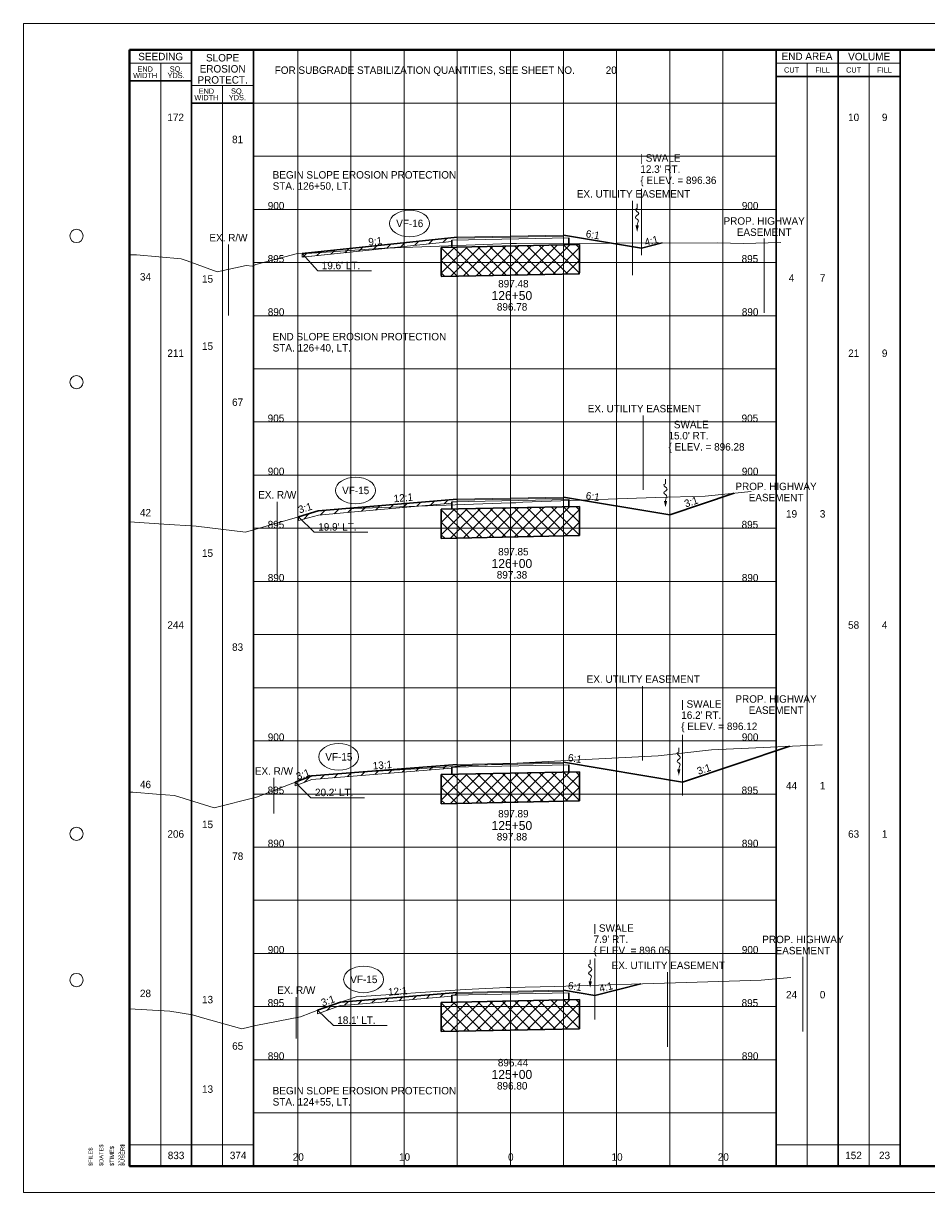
# Paper-space layout 'Layout1' of a CAD drawing. Header units: feet. Extents: x -1005 to 2379, y -670 to 6548.
# Tile 50 of 69: x -10 to 75, y 3448 to 3558. Entities that reach past the tile are written whole.
import ezdxf
from ezdxf.enums import TextEntityAlignment as Align

# ---------------------------------------------------------------- set-up
doc = ezdxf.new("R2010")
doc.units = ezdxf.units.FT
doc.header["$LTSCALE"] = 5
doc.header["$MEASUREMENT"] = 0
for name, pattern in [('cl5', [50, 1.25, -1.25, 45, -1.25, 1.25]), ('DGN Style 2', [150.837143, 90.502286, -60.334857]), ('DGN Style 3', [211.172, 150.837143, -60.334857]), ('esmtshpr', [5.35, 1, -0.175, -0.175, 4]), ('esmtuex', [4.65, 0.8, -0.275, -0.275, 0.8, -0.3, 0.8, -0.3, 0.8, -0.3]), ('rowex', [4.85, 0.8, -0.375, -0.375, 0.8, -0.3, 0.8, -0.3, 0.8, -0.3])]:
    doc.linetypes.add(name, pattern=pattern)
for name, color, linetype, lineweight in [('DR_P_Erosion_Control', 7, 'Continuous', 13), ('DR_P_Flow_Arrow', 151, 'Continuous', 13), ('DR_P_Text', 7, 'Continuous', 13), ('GE_P_CL_5', 7, 'cl5', 13), ('PV_P_Text', 7, 'Continuous', 13), ('RW_P_Esmt_SH', 193, 'esmtshpr', 40), ('RW_X_Esmt_U', 6, 'esmtuex', 30), ('RW_X_Fee_RW', 6, 'rowex', 30), ('SH_Border', 7, 'Continuous', 40), ('SH_Data', 7, 'Continuous', 0), ('SH_Major_Grid_Line', 254, 'Continuous', 13), ('SH_Text', 7, 'Continuous', 13), ('TX_P_20', 7, 'Continuous', 13), ('TX_P_5', 7, 'Continuous', 13), ('TX_P_Misc', 7, 'Continuous', 13), ('TX_X_5', 7, 'Continuous', 0), ('XS_P_Finished_Grade', 3, 'Continuous', 30), ('XS_P_Pavt_Surface', 251, 'Continuous', 13), ('XS_P_Subgrade', 4, 'Continuous', 30), ('XS_P_Undercut', 230, 'Continuous', 30), ('XS_X_Ground_Line', 3, 'DGN Style 2', 13)]:
    doc.layers.add(name, color=color, linetype=linetype, lineweight=lineweight)
doc.layers.add('SH_Cut_Line', color=7, linetype='DGN Style 3', lineweight=0, plot=False)
doc.layers.add('XS_P_Pavt_Layers', color=251, linetype='Continuous', lineweight=0, transparency=0.5)
doc.styles.add('Slanted-Normal LS 0.50', font='font31.shx', dxfattribs={"height": 0.14})
doc.styles.add('Slanted-Sub Title', font='font31.shx', dxfattribs={"height": 0.17})
doc.styles.add('Style-CHAR_FAST_FONT', font='CHAR_FAST_FONT.shx')
doc.styles.add('Style-FONT1', font='FONT1.shx')
doc.styles.add('Style-font30', font='font30.shx')
doc.styles.add('Style-font31', font='font31.shx')

# ---------------------------------------------------------------- blocks, each defined once
blk = doc.blocks.new('STAMP')
at = {"layer": 'TX_P_Misc', "linetype": 'Continuous', "lineweight": 13, "style": 'Style-CHAR_FAST_FONT'}
for s, p in [('$FILE$', (-0.773, 0)), ('$DATE$', (-0.573, 0)), ('$TIME$', (-0.373, 0)), ('$USER$', (-0.173, 0))]:
    blk.add_text(s, height=0.078, rotation=90, dxfattribs=at).set_placement(p, align=Align.TOP_LEFT)
blk = doc.blocks.new('GPKLBL_242')
at = {"layer": 'TX_P_5', "linetype": 'Continuous', "insert": (-0.86, 0.9), "char_height": 0.7, "attachment_point": 1, "rotation": 4.7636, "line_spacing_factor": 0.6, "style": 'Style-font31'}
blk.add_mtext('12:1', dxfattribs=at)
blk = doc.blocks.new('XS POINT_310')
at = {"layer": 'RW_P_Esmt_SH', "linetype": 'Continuous', "lineweight": 13}
blk.add_line((0, 3.5), (0, -3.5), dxfattribs=at)
blk = doc.blocks.new('GPKLBL_243')
at = {"layer": 'TX_P_5', "linetype": 'Continuous', "insert": (-1.11, 0.56), "char_height": 0.7, "attachment_point": 1, "rotation": 14.0362, "line_spacing_factor": 0.9, "style": 'Style-font31'}
blk.add_mtext('4:1', dxfattribs=at)
blk = doc.blocks.new('GPKLBL_244')
at = {"layer": 'TX_P_5', "linetype": 'Continuous', "insert": (-0.51, 0.98), "char_height": 0.7, "attachment_point": 1, "rotation": 350.5377, "line_spacing_factor": 0.6, "style": 'Style-font31'}
blk.add_mtext('6:1', dxfattribs=at)
blk = doc.blocks.new('DFL-P_21')
at = {"layer": 'DR_P_Flow_Arrow', "color": 151, "linetype": 'Continuous', "lineweight": 13}
blk.add_open_spline([(-0.08, 0), (-0.081, 0), (-0.082, 0), (-0.083, 0), (-0.094, 0), (-0.105, 0.005), (-0.116, 0.008), (-0.123, 0.01), (-0.131, 0.013), (-0.137, 0.015), (-0.152, 0.02), (-0.165, -0.02), (-0.179, -0.022), (-0.195, -0.023), (-0.212, 0.018), (-0.228, 0.019), (-0.245, 0.021), (-0.266, -0.028), (-0.284, -0.022), (-0.29, -0.02), (-0.287, 0.001), (-0.295, 0.001), (-0.313, 0), (-0.332, 0), (-0.35, 0)], degree=3, knots=[0, 0, 0, 0, 0.009646, 0.009646, 0.009646, 0.112481, 0.112481, 0.112481, 0.179673, 0.179673, 0.179673, 0.350625, 0.350625, 0.350625, 0.544565, 0.544565, 0.544565, 0.756426, 0.756426, 0.756426, 0.832712, 0.832712, 0.832712, 1, 1, 1, 1], dxfattribs=at)
at = {"layer": 'DR_P_Flow_Arrow', "color": 151, "linetype": 'Continuous', "lineweight": 0, "extrusion": (0, 0, -1)}
blk.add_solid([(0.08, 0.021), (0, 0), (0.08, -0.021)], dxfattribs=at)
blk = doc.blocks.new('XS POINT_311')
at = {"layer": 'RW_X_Esmt_U', "linetype": 'DGN Style 3', "lineweight": 0}
blk.add_line((0, 3.5), (0, -3.5), dxfattribs=at)
blk = doc.blocks.new('GPKLBL_245')
at = {"layer": 'TX_P_5', "insert": (-1.4, 0.83), "char_height": 0.7, "attachment_point": 2, "rotation": 19.4694, "line_spacing_factor": 0.9, "style": 'Style-font31'}
blk.add_mtext('3:1', dxfattribs=at)
blk = doc.blocks.new('XS POINT_312')
at = {"layer": 'RW_P_Esmt_SH', "linetype": 'Continuous', "lineweight": 13}
blk.add_line((0, 3.5), (0, -3.5), dxfattribs=at)
blk = doc.blocks.new('GPKLBL_246')
at = {"layer": 'TX_P_5', "linetype": 'Continuous', "insert": (-0.65, 0.93), "char_height": 0.7, "attachment_point": 1, "rotation": 8.5688, "line_spacing_factor": 0.6, "style": 'Style-font31'}
blk.add_mtext('13:1', dxfattribs=at)
blk = doc.blocks.new('GPKLBL_247')
at = {"layer": 'TX_P_5', "linetype": 'Continuous', "insert": (-0.51, 0.98), "char_height": 0.7, "attachment_point": 1, "rotation": 350.5377, "line_spacing_factor": 0.6, "style": 'Style-font31'}
blk.add_mtext('6:1', dxfattribs=at)
blk = doc.blocks.new('GPKLBL_248')
at = {"layer": 'TX_P_5', "linetype": 'Continuous', "insert": (-1.11, 0.56), "char_height": 0.7, "attachment_point": 1, "rotation": 14.0362, "line_spacing_factor": 0.9, "style": 'Style-font31'}
blk.add_mtext('3:1', dxfattribs=at)
blk = doc.blocks.new('DFL-P_22')
at = {"layer": 'DR_P_Flow_Arrow', "color": 151, "linetype": 'Continuous', "lineweight": 13}
blk.add_open_spline([(-0.08, 0), (-0.081, 0), (-0.082, 0), (-0.083, 0), (-0.094, 0), (-0.105, 0.005), (-0.116, 0.008), (-0.123, 0.01), (-0.131, 0.013), (-0.137, 0.015), (-0.152, 0.02), (-0.165, -0.02), (-0.179, -0.022), (-0.195, -0.023), (-0.212, 0.018), (-0.228, 0.019), (-0.245, 0.021), (-0.266, -0.028), (-0.284, -0.022), (-0.29, -0.02), (-0.287, 0.001), (-0.295, 0.001), (-0.313, 0), (-0.332, 0), (-0.35, 0)], degree=3, knots=[0, 0, 0, 0, 0.009646, 0.009646, 0.009646, 0.112481, 0.112481, 0.112481, 0.179673, 0.179673, 0.179673, 0.350625, 0.350625, 0.350625, 0.544565, 0.544565, 0.544565, 0.756426, 0.756426, 0.756426, 0.832712, 0.832712, 0.832712, 1, 1, 1, 1], dxfattribs=at)
at = {"layer": 'DR_P_Flow_Arrow', "color": 151, "linetype": 'Continuous', "lineweight": 0, "extrusion": (0, 0, -1)}
blk.add_solid([(0.08, 0.021), (0, 0), (0.08, -0.021)], dxfattribs=at)
blk = doc.blocks.new('XS POINT_313')
at = {"layer": 'RW_X_Esmt_U', "linetype": 'DGN Style 3', "lineweight": 0}
blk.add_line((0, 3.5), (0, -3.5), dxfattribs=at)
blk = doc.blocks.new('GPKLBL_249')
at = {"layer": 'TX_P_5', "insert": (-1.46, 0.78), "char_height": 0.7, "attachment_point": 2, "rotation": 21.1155, "line_spacing_factor": 0.9, "style": 'Style-font31'}
blk.add_mtext('3:1', dxfattribs=at)
blk = doc.blocks.new('XS POINT_314')
at = {"layer": 'RW_X_Fee_RW', "linetype": 'DGN Style 3', "lineweight": 0}
blk.add_line((0, 3.5), (0, -3.5), dxfattribs=at)
blk = doc.blocks.new('XS POINT_315')
at = {"layer": 'RW_P_Esmt_SH', "linetype": 'Continuous', "lineweight": 13}
blk.add_line((0, 3.5), (0, -3.5), dxfattribs=at)
blk = doc.blocks.new('GPKLBL_250')
at = {"layer": 'TX_P_5', "linetype": 'Continuous', "insert": (-0.51, 0.98), "char_height": 0.7, "attachment_point": 1, "rotation": 350.5377, "line_spacing_factor": 0.6, "style": 'Style-font31'}
blk.add_mtext('6:1', dxfattribs=at)
blk = doc.blocks.new('GPKLBL_251')
at = {"layer": 'TX_P_5', "linetype": 'Continuous', "insert": (-1.11, 0.56), "char_height": 0.7, "attachment_point": 1, "rotation": 14.0362, "line_spacing_factor": 0.9, "style": 'Style-font31'}
blk.add_mtext('3:1', dxfattribs=at)
blk = doc.blocks.new('GPKLBL_252')
at = {"layer": 'TX_P_5', "linetype": 'Continuous', "extrusion": (0, 0, -1), "insert": (-0.46, 0.97), "char_height": 0.7, "attachment_point": 3, "text_direction": (-0.986394, 0.164399, 0), "line_spacing_factor": 0.6, "style": 'Style-font31'}
blk.add_mtext('12:1', dxfattribs=at)
blk = doc.blocks.new('DFL-P_23')
at = {"layer": 'DR_P_Flow_Arrow', "color": 151, "linetype": 'Continuous', "lineweight": 13}
blk.add_open_spline([(-0.08, 0), (-0.081, 0), (-0.082, 0), (-0.083, 0), (-0.094, 0), (-0.105, 0.005), (-0.116, 0.008), (-0.123, 0.01), (-0.131, 0.013), (-0.137, 0.015), (-0.152, 0.02), (-0.165, -0.02), (-0.179, -0.022), (-0.195, -0.023), (-0.212, 0.018), (-0.228, 0.019), (-0.245, 0.021), (-0.266, -0.028), (-0.284, -0.022), (-0.29, -0.02), (-0.287, 0.001), (-0.295, 0.001), (-0.313, 0), (-0.332, 0), (-0.35, 0)], degree=3, knots=[0, 0, 0, 0, 0.009646, 0.009646, 0.009646, 0.112481, 0.112481, 0.112481, 0.179673, 0.179673, 0.179673, 0.350625, 0.350625, 0.350625, 0.544565, 0.544565, 0.544565, 0.756426, 0.756426, 0.756426, 0.832712, 0.832712, 0.832712, 1, 1, 1, 1], dxfattribs=at)
at = {"layer": 'DR_P_Flow_Arrow', "color": 151, "linetype": 'Continuous', "lineweight": 0, "extrusion": (0, 0, -1)}
blk.add_solid([(0.08, 0.021), (0, 0), (0.08, -0.021)], dxfattribs=at)
blk = doc.blocks.new('XS POINT_316')
at = {"layer": 'RW_X_Esmt_U', "linetype": 'DGN Style 3', "lineweight": 0}
blk.add_line((0, 3.5), (0, -3.5), dxfattribs=at)
blk = doc.blocks.new('GPKLBL_253')
at = {"layer": 'TX_P_5', "insert": (-1.19, 0.89), "char_height": 0.7, "attachment_point": 2, "rotation": 16.9917, "line_spacing_factor": 0.9, "style": 'Style-font31'}
blk.add_mtext('3:1', dxfattribs=at)
blk = doc.blocks.new('XS POINT_317')
at = {"layer": 'RW_P_Esmt_SH', "linetype": 'Continuous', "lineweight": 13}
blk.add_line((0, 3.5), (0, -3.5), dxfattribs=at)
blk = doc.blocks.new('GPKLBL_254')
at = {"layer": 'TX_P_5', "linetype": 'Continuous', "insert": (-0.51, 0.98), "char_height": 0.7, "attachment_point": 1, "rotation": 350.5377, "line_spacing_factor": 0.6, "style": 'Style-font31'}
blk.add_mtext('6:1', dxfattribs=at)
blk = doc.blocks.new('GPKLBL_255')
at = {"layer": 'TX_P_5', "linetype": 'Continuous', "insert": (-1.11, 0.56), "char_height": 0.7, "attachment_point": 1, "rotation": 14.0362, "line_spacing_factor": 0.9, "style": 'Style-font31'}
blk.add_mtext('4:1', dxfattribs=at)
blk = doc.blocks.new('DFL-P_24')
at = {"layer": 'DR_P_Flow_Arrow', "color": 151, "linetype": 'Continuous', "lineweight": 13}
blk.add_open_spline([(-0.08, 0), (-0.081, 0), (-0.082, 0), (-0.083, 0), (-0.094, 0), (-0.105, 0.005), (-0.116, 0.008), (-0.123, 0.01), (-0.131, 0.013), (-0.137, 0.015), (-0.152, 0.02), (-0.165, -0.02), (-0.179, -0.022), (-0.195, -0.023), (-0.212, 0.018), (-0.228, 0.019), (-0.245, 0.021), (-0.266, -0.028), (-0.284, -0.022), (-0.29, -0.02), (-0.287, 0.001), (-0.295, 0.001), (-0.313, 0), (-0.332, 0), (-0.35, 0)], degree=3, knots=[0, 0, 0, 0, 0.009646, 0.009646, 0.009646, 0.112481, 0.112481, 0.112481, 0.179673, 0.179673, 0.179673, 0.350625, 0.350625, 0.350625, 0.544565, 0.544565, 0.544565, 0.756426, 0.756426, 0.756426, 0.832712, 0.832712, 0.832712, 1, 1, 1, 1], dxfattribs=at)
at = {"layer": 'DR_P_Flow_Arrow', "color": 151, "linetype": 'Continuous', "lineweight": 0, "extrusion": (0, 0, -1)}
blk.add_solid([(0.08, 0.021), (0, 0), (0.08, -0.021)], dxfattribs=at)
blk = doc.blocks.new('XS POINT_318')
at = {"layer": 'RW_X_Esmt_U', "linetype": 'DGN Style 3', "lineweight": 0}
blk.add_line((0, 3.5), (0, -3.5), dxfattribs=at)
blk = doc.blocks.new('GPKLBL_256')
at = {"layer": 'TX_P_5', "insert": (-1.41, 0.93), "char_height": 0.7, "attachment_point": 2, "rotation": 6.2838, "line_spacing_factor": 0.9, "style": 'Style-font31'}
blk.add_mtext('9:1', dxfattribs=at)

psp = doc.layouts.get("Layout1")

# ---------------------------------------------------------------- hatches: boundary and pattern name
at = {"layer": 'DR_P_Erosion_Control'}
h = psp.add_hatch(dxfattribs=at)
h.set_pattern_fill('HATCH', color=256, style=0, pattern_type=2)
h.set_pattern_definition([(45, (19.921, 3488.4001), (-0.589255, 0.589255), [])])
h.paths.add_polyline_path([(30.33, 3487.53), (30.83, 3487.54), (30.83, 3487.69), (30.83, 3487.79), (17.16, 3486.71), (15.58, 3486.1), (15.58, 3485.76), (17.16, 3486.37), (30.33, 3487.42)])
h = psp.add_hatch(dxfattribs=at)
h.set_pattern_fill('HATCH', color=256, style=0, pattern_type=2)
h.set_pattern_definition([(45, (21.0676, 3467.15404), (-0.589255, 0.589255), [])])
h.paths.add_polyline_path([(30.33, 3466.08), (30.83, 3466.09), (30.83, 3466.24), (30.83, 3466.34), (19.85, 3465.43), (17.68, 3464.66), (17.68, 3464.33), (19.85, 3465.1), (20.83, 3465.18), (30.33, 3465.97)])
at = {"layer": 'TX_P_5'}
h = psp.add_hatch(dxfattribs=at)
h.set_pattern_fill('HATCH', color=256, style=0, pattern_type=2)
h.set_pattern_definition([(45, (24.3367, 3538.8412), (-0.589255, 0.589255), [])])
h.paths.add_polyline_path([(30.33, 3537.12), (30.83, 3537.13), (30.83, 3537.28), (30.83, 3537.38), (17.1, 3535.93), (16.22, 3535.84), (16.22, 3535.51), (17.12, 3535.6), (30.33, 3536.99)])
h = psp.add_hatch(dxfattribs=at)
h.set_pattern_fill('HATCH', color=256, style=0, pattern_type=2)
h.set_pattern_definition([(45, (21.401, 3513.5251), (-0.589255, 0.589255), [])])
h.paths.add_polyline_path([(30.33, 3512.48), (30.83, 3512.49), (30.83, 3512.64), (30.83, 3512.74), (17.75, 3511.64), (15.89, 3511.08), (15.89, 3510.74), (17.78, 3511.23), (20.83, 3511.51), (30.33, 3512.37)])
at = {"layer": 'XS_P_Undercut', "lineweight": 0}
h = psp.add_hatch(dxfattribs=at)
h.set_pattern_fill('CROSSHATCH', color=256, style=0, pattern_type=2)
h.set_pattern_definition([(45, (35.2312, 3535.1951), (-0.58926, 0.58926), []), (315, (35.2312, 3535.1951), (0.58926, 0.58926), [])])
h.paths.add_polyline_path([(30.33, 3536.45), (29.33, 3536.43), (29.33, 3533.68), (42.33, 3533.94), (42.33, 3536.69), (41.33, 3536.67)])
h = psp.add_hatch(dxfattribs=at)
h.set_pattern_fill('CROSSHATCH', color=256, style=0, pattern_type=2)
h.set_pattern_definition([(45, (35.2311, 3510.5601), (-0.58926, 0.58926), []), (315, (35.2311, 3510.5601), (0.58926, 0.58926), [])])
h.paths.add_polyline_path([(30.33, 3511.82), (29.33, 3511.8), (29.33, 3509.05), (42.33, 3509.31), (42.33, 3512.06), (41.33, 3512.04)])
h = psp.add_hatch(dxfattribs=at)
h.set_pattern_fill('CROSSHATCH', color=256, style=0, pattern_type=2)
h.set_pattern_definition([(45, (35.2311, 3485.6054), (-0.58926, 0.58926), []), (315, (35.2311, 3485.6054), (0.58926, 0.58926), [])])
h.paths.add_polyline_path([(30.33, 3486.86), (29.33, 3486.84), (29.33, 3484.09), (42.33, 3484.35), (42.33, 3487.1), (41.33, 3487.08)])
h = psp.add_hatch(dxfattribs=at)
h.set_pattern_fill('CROSSHATCH', color=256, style=0, pattern_type=2)
h.set_pattern_definition([(45, (35.2312, 3464.1587), (-0.58926, 0.58926), []), (315, (35.2312, 3464.1587), (0.58926, 0.58926), [])])
h.paths.add_polyline_path([(30.33, 3465.42), (29.33, 3465.4), (29.33, 3462.65), (42.33, 3462.91), (42.33, 3465.66), (41.33, 3465.64)])

# ---------------------------------------------------------------- linework, layer by layer
at = {"layer": 'DR_P_Erosion_Control'}
for p, q in [((16.22, 3535.51), (30.33, 3536.99)), ((16.22, 3535.51), (16.22, 3535.84)), ((20.83, 3511.51), (30.33, 3512.37)), ((17.78, 3511.23), (15.89, 3510.74)), ((17.78, 3511.23), (20.83, 3511.51)), ((15.89, 3510.74), (15.89, 3511.08)), ((17.16, 3486.37), (30.33, 3487.42)), ((15.58, 3485.76), (17.16, 3486.37)), ((20.83, 3465.18), (30.33, 3465.97))]:
    psp.add_line(p, q, dxfattribs=at)
at = {"layer": 'DR_P_Erosion_Control', "flags": 128}
for points in [[(30.33, 3487.53), (30.83, 3487.54), (30.83, 3487.69), (30.83, 3487.79), (17.16, 3486.71), (15.58, 3486.1), (15.58, 3485.76), (17.16, 3486.37), (30.33, 3487.42), (30.33, 3487.53)], [(30.33, 3466.08), (30.83, 3466.09), (30.83, 3466.24), (30.83, 3466.34), (19.85, 3465.43), (17.68, 3464.66), (17.68, 3464.33), (19.85, 3465.1), (20.83, 3465.18), (30.33, 3465.97), (30.33, 3466.08)]]:
    psp.add_lwpolyline(points, close=True, dxfattribs=at)
at = {"layer": 'DR_P_Text'}
for p, q in [((16.22, 3535.84), (17.7, 3534.21)), ((17.7, 3534.21), (22.75, 3534.21)), ((15.89, 3511.08), (17.38, 3509.63)), ((17.38, 3509.63), (22.43, 3509.63)), ((15.58, 3486.1), (17.06, 3484.65)), ((17.06, 3484.65), (22.11, 3484.65)), ((17.68, 3464.66), (19.17, 3463.21)), ((19.17, 3463.21), (24.22, 3463.21))]:
    psp.add_line(p, q, dxfattribs=at)
at = {"layer": 'DR_P_Text', "color": 7, "linetype": 'Continuous', "lineweight": 13}
for centre in [(26.34, 3538.68), (21.26, 3513.56), (19.67, 3488.5), (22.02, 3467.56)]:
    psp.add_ellipse(centre, major_axis=(1.88, 0), ratio=0.666667, dxfattribs=at)
at = {"layer": 'GE_P_CL_5'}
for p, q in [((48.17, 3541.95), (48.17, 3534.91)), ((50.83, 3516.88), (50.83, 3509.83)), ((52.03, 3490.58), (52.03, 3484.87)), ((43.77, 3469.51), (43.77, 3463.8))]:
    psp.add_line(p, q, dxfattribs=at)
at = {"layer": 'RW_X_Fee_RW', "linetype": 'DGN Style 3', "lineweight": 0}
for p, q in [((9.3, 3536.69), (9.3, 3530.01)), ((13.58, 3486.51), (13.58, 3483.16)), ((15.68, 3465.9), (15.68, 3462.01))]:
    psp.add_line(p, q, dxfattribs=at)
at = {"layer": 'SH_Border', "color": 7, "linetype": 'Continuous', "lineweight": 40, "flags": 128}
psp.add_lwpolyline([(0, 3555), (157.5, 3555), (157.5, 3450), (0, 3450), (0, 3555)], close=True, dxfattribs=at)
at = {"layer": 'SH_Border', "color": 7, "linetype": 'Continuous', "lineweight": 0}
for centre in [(-5, 3537.5), (-5, 3523.75), (-5, 3481.25), (-5, 3467.5)]:
    psp.add_circle(centre, 0.625, dxfattribs=at)
at = {"layer": 'SH_Cut_Line', "color": 7, "linetype": 'DGN Style 3', "lineweight": 0, "flags": 128}
psp.add_lwpolyline([(-10, 3447.5), (160, 3447.5), (160, 3557.5), (-10, 3557.5), (-10, 3447.5)], close=True, dxfattribs=at)
at = {"layer": 'SH_Data', "color": 7, "linetype": 'Continuous', "lineweight": 30}
for p, q in [((5.83, 3450), (5.83, 3555)), ((11.66, 3450), (11.66, 3555)), ((60.83, 3450), (60.83, 3555)), ((66.67, 3450), (66.67, 3555)), ((72.5, 3450), (72.5, 3555)), ((5.83, 3552.08), (0, 3552.08)), ((60.83, 3552.5), (72.5, 3552.5)), ((11.66, 3550), (5.83, 3550))]:
    psp.add_line(p, q, dxfattribs=at)
at = {"layer": 'SH_Data', "color": 7, "linetype": 'Continuous', "lineweight": 0}
for p, q in [((5.83, 3553.75), (0, 3553.75)), ((60.83, 3553.75), (72.5, 3553.75)), ((11.66, 3551.67), (5.83, 3551.67))]:
    psp.add_line(p, q, dxfattribs=at)
at = {"layer": 'SH_Data', "color": 7, "linetype": 'Continuous', "lineweight": 13}
for p, q in [((2.92, 3450), (2.92, 3553.75)), ((63.75, 3450), (63.75, 3553.75)), ((69.58, 3450), (69.58, 3553.75)), ((8.75, 3450), (8.75, 3551.67)), ((0, 3452), (11.66, 3452)), ((60.83, 3452), (72.5, 3452))]:
    psp.add_line(p, q, dxfattribs=at)
at = {"layer": 'SH_Major_Grid_Line', "color": 254, "linetype": 'Continuous', "lineweight": 13}
for p, q in [((15.83, 3450), (15.83, 3555)), ((20.83, 3450), (20.83, 3555)), ((25.83, 3450), (25.83, 3555)), ((30.83, 3450), (30.83, 3555)), ((35.83, 3450), (35.83, 3555)), ((40.83, 3450), (40.83, 3555)), ((45.83, 3450), (45.83, 3555)), ((50.83, 3450), (50.83, 3555)), ((55.83, 3450), (55.83, 3555)), ((11.66, 3550), (60.83, 3550)), ((11.66, 3545), (60.83, 3545)), ((11.66, 3540), (60.83, 3540)), ((11.66, 3535), (60.83, 3535)), ((11.66, 3530), (60.83, 3530)), ((11.66, 3525), (60.83, 3525)), ((11.66, 3520), (60.83, 3520)), ((11.66, 3515), (60.83, 3515)), ((11.66, 3510), (60.83, 3510)), ((11.66, 3505), (60.83, 3505)), ((11.66, 3500), (60.83, 3500)), ((11.66, 3495), (60.83, 3495)), ((11.66, 3490), (60.83, 3490)), ((11.66, 3485), (60.83, 3485)), ((11.66, 3480), (60.83, 3480)), ((11.66, 3475), (60.83, 3475)), ((11.66, 3470), (60.83, 3470)), ((11.66, 3465), (60.83, 3465)), ((11.66, 3460), (60.83, 3460)), ((11.66, 3455), (60.83, 3455))]:
    psp.add_line(p, q, dxfattribs=at)
at = {"layer": 'TX_P_5'}
for p, q in [((15.58, 3486.1), (15.58, 3485.76)), ((17.68, 3464.33), (19.85, 3465.1)), ((19.85, 3465.1), (20.83, 3465.18)), ((17.68, 3464.66), (17.68, 3464.33))]:
    psp.add_line(p, q, dxfattribs=at)
at = {"layer": 'TX_P_5', "flags": 128}
for points in [[(30.33, 3537.12), (30.83, 3537.13), (30.83, 3537.28), (30.83, 3537.38), (17.1, 3535.93), (16.22, 3535.84), (16.22, 3535.51), (17.12, 3535.6), (30.33, 3536.99), (30.33, 3537.12)], [(30.33, 3512.48), (30.83, 3512.49), (30.83, 3512.64), (30.83, 3512.74), (17.75, 3511.64), (15.89, 3511.08), (15.89, 3510.74), (17.78, 3511.23), (20.83, 3511.51), (30.33, 3512.37), (30.33, 3512.48)]]:
    psp.add_lwpolyline(points, close=True, dxfattribs=at)
at = {"layer": 'XS_P_Finished_Grade'}
for p, q in [((16.22, 3535.84), (30.83, 3537.38)), ((48.17, 3536.36), (40.83, 3537.58)), ((50.1, 3536.84), (48.17, 3536.36)), ((17.75, 3511.64), (30.83, 3512.74)), ((50.83, 3511.28), (40.83, 3512.94)), ((56.9, 3513.3), (50.83, 3511.28)), ((15.89, 3511.08), (17.75, 3511.64)), ((62.13, 3489.49), (52.03, 3486.12)), ((17.16, 3486.71), (30.83, 3487.79)), ((52.03, 3486.12), (40.83, 3487.99)), ((15.58, 3486.1), (17.16, 3486.71)), ((19.85, 3465.43), (30.83, 3466.34)), ((43.77, 3466.05), (40.83, 3466.54)), ((48.12, 3467.14), (43.77, 3466.05)), ((17.68, 3464.66), (19.85, 3465.43))]:
    psp.add_line(p, q, dxfattribs=at)
at = {"layer": 'XS_P_Pavt_Layers', "color": 2, "lineweight": 13}
for p, q in [((30.33, 3537.12), (41.33, 3537.34)), ((30.83, 3537.28), (40.83, 3537.48)), ((30.33, 3512.48), (41.33, 3512.7)), ((30.83, 3512.64), (40.83, 3512.84)), ((30.33, 3487.53), (41.33, 3487.75)), ((30.83, 3487.69), (40.83, 3487.89)), ((30.33, 3466.08), (41.33, 3466.3)), ((30.83, 3466.24), (40.83, 3466.44))]:
    psp.add_line(p, q, dxfattribs=at)
at = {"layer": 'XS_P_Pavt_Surface', "color": 193}
for p, q in [((30.83, 3537.38), (40.83, 3537.58)), ((30.83, 3537.38), (30.83, 3537.13)), ((40.83, 3537.58), (40.83, 3537.33)), ((30.83, 3512.74), (40.83, 3512.94)), ((30.83, 3512.74), (30.83, 3512.49)), ((40.83, 3512.94), (40.83, 3512.69)), ((30.83, 3487.79), (40.83, 3487.99)), ((30.83, 3487.79), (30.83, 3487.54)), ((40.83, 3487.99), (40.83, 3487.74)), ((30.83, 3466.34), (40.83, 3466.54)), ((30.83, 3466.34), (30.83, 3466.09)), ((40.83, 3466.54), (40.83, 3466.29))]:
    psp.add_line(p, q, dxfattribs=at)
at = {"layer": 'XS_P_Subgrade'}
for p, q in [((29.33, 3536.43), (42.33, 3536.69)), ((30.33, 3537.12), (30.33, 3536.45)), ((41.33, 3537.34), (41.33, 3536.67)), ((30.33, 3512.48), (30.33, 3511.82)), ((41.33, 3512.7), (41.33, 3512.04)), ((29.33, 3511.8), (42.33, 3512.06)), ((29.33, 3486.84), (42.33, 3487.1)), ((30.33, 3487.53), (30.33, 3486.86)), ((41.33, 3487.75), (41.33, 3487.08)), ((41.33, 3466.3), (41.33, 3465.64)), ((29.33, 3465.4), (42.33, 3465.66)), ((30.33, 3466.08), (30.33, 3465.42))]:
    psp.add_line(p, q, dxfattribs=at)
at = {"layer": 'XS_P_Undercut'}
for p, q in [((42.33, 3536.69), (42.33, 3534.04)), ((29.33, 3536.43), (29.33, 3533.78)), ((29.33, 3533.68), (42.33, 3533.94)), ((29.33, 3511.8), (29.33, 3509.05)), ((42.33, 3512.06), (42.33, 3509.31)), ((29.33, 3509.05), (42.33, 3509.31)), ((42.33, 3487.1), (42.33, 3484.35)), ((29.33, 3486.84), (29.33, 3484.09)), ((29.33, 3484.09), (42.33, 3484.35)), ((29.33, 3465.4), (29.33, 3462.65)), ((42.33, 3465.66), (42.33, 3462.91)), ((29.33, 3462.65), (42.33, 3462.91))]:
    psp.add_line(p, q, dxfattribs=at)
at = {"layer": 'XS_P_Undercut', "lineweight": 0, "flags": 128}
for points in [[(30.33, 3536.45), (29.33, 3536.43), (29.33, 3533.68), (42.33, 3533.94), (42.33, 3536.69), (41.33, 3536.67), (30.33, 3536.45)], [(30.33, 3511.82), (29.33, 3511.8), (29.33, 3509.05), (42.33, 3509.31), (42.33, 3512.06), (41.33, 3512.04), (30.33, 3511.82)], [(30.33, 3486.86), (29.33, 3486.84), (29.33, 3484.09), (42.33, 3484.35), (42.33, 3487.1), (41.33, 3487.08), (30.33, 3486.86)], [(30.33, 3465.42), (29.33, 3465.4), (29.33, 3462.65), (42.33, 3462.91), (42.33, 3465.66), (41.33, 3465.64), (30.33, 3465.42)]]:
    psp.add_lwpolyline(points, close=True, dxfattribs=at)
at = {"layer": 'XS_X_Ground_Line', "flags": 128}
for points in [[(0, 3535.74), (0.66, 3535.72), (4.86, 3535.36), (5.4, 3535.16), (8.24, 3534.14), (10.97, 3534.71), (11.56, 3534.66), (11.86, 3534.83), (15.66, 3535.83), (16.7, 3535.85), (23.43, 3536.31), (24.52, 3536.38), (24.98, 3536.37), (35.83, 3536.78), (36.4, 3536.8), (55.34, 3536.85), (57.75, 3536.8), (61.27, 3536.9)], [(0, 3510.6), (3.21, 3510.38), (6.27, 3510.2), (10.91, 3509.63), (17.44, 3511.52), (17.75, 3511.64), (19.38, 3511.79), (35.83, 3512.38), (36.33, 3512.4), (36.99, 3512.45), (49.48, 3512.89), (54.15, 3513.02), (58.49, 3513.47)], [(0, 3485.18), (0.29, 3485.16), (2.54, 3484.99), (4.21, 3484.86), (7.95, 3483.71), (11.94, 3484.69), (17.16, 3486.71), (19.21, 3486.89), (31.63, 3487.66), (35.83, 3487.88), (43.52, 3488.28), (49.74, 3488.6), (54.76, 3489.17), (65.16, 3489.62)], [(0, 3464.78), (3.77, 3464.56), (5.9, 3464.23), (6.85, 3463.93), (10.56, 3462.9), (11.89, 3463.23), (16.07, 3464.03), (18.02, 3464.79), (21.31, 3465.93), (31.56, 3466.62), (35.46, 3466.79), (35.83, 3466.8), (40, 3466.89), (52.4, 3467.27), (59.44, 3467.5), (62.21, 3467.75)]]:
    psp.add_lwpolyline(points, dxfattribs=at)

# ---------------------------------------------------------------- block references
at = {"layer": 'DR_P_Flow_Arrow', "color": 151, "linetype": 'Continuous', "lineweight": 0, "xscale": 7.5, "yscale": 7.5, "zscale": 7.5, "rotation": 270}
for name, p in [('DFL-P_24', (47.76, 3537.89)), ('DFL-P_23', (50.43, 3511.98)), ('DFL-P_22', (51.68, 3486.73)), ('DFL-P_21', (43.34, 3466.79))]:
    psp.add_blockref(name, p, dxfattribs=at)
at = {"layer": 'RW_P_Esmt_SH', "linetype": 'Continuous', "lineweight": 13}
for name, p in [('XS POINT_317', (59.71, 3533.76)), ('XS POINT_315', (60.83, 3508.79)), ('XS POINT_312', (60.83, 3488.79)), ('XS POINT_310', (63.36, 3466.17))]:
    psp.add_blockref(name, p, dxfattribs=at)
at = {"layer": 'RW_X_Esmt_U', "linetype": 'DGN Style 3', "lineweight": 0}
for name, p in [('XS POINT_318', (47.31, 3537.31)), ('XS POINT_316', (48.34, 3517.11)), ('XS POINT_313', (48.25, 3491.66)), ('XS POINT_311', (50.6, 3464.73))]:
    psp.add_blockref(name, p, dxfattribs=at)
at = {"layer": 'RW_X_Fee_RW', "linetype": 'DGN Style 3', "lineweight": 0}
psp.add_blockref('XS POINT_314', (13.89, 3509), dxfattribs=at)
at = {"layer": 'TX_P_5', "linetype": 'Continuous'}
for name, p in [('GPKLBL_254', (43.51, 3537.1)), ('GPKLBL_255', (49.49, 3536.67)), ('GPKLBL_250', (43.51, 3512.47)), ('GPKLBL_247', (41.83, 3487.82)), ('GPKLBL_244', (41.83, 3466.38)), ('GPKLBL_243', (45.22, 3466.46)), ('GPKLBL_242', (25.15, 3465.82))]:
    psp.add_blockref(name, p, dxfattribs=at)
at = {"layer": 'TX_P_5'}
for name, p in [('GPKLBL_256', (24.48, 3536.43)), ('GPKLBL_253', (17.6, 3511.36)), ('GPKLBL_249', (17.64, 3486.4)), ('GPKLBL_245', (19.94, 3465.05))]:
    psp.add_blockref(name, p, dxfattribs=at)
at = {"layer": 'TX_P_5', "linetype": 'Continuous', "extrusion": (0, 0, -1), "rotation": 4.305704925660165}
psp.add_blockref('GPKLBL_252', (-26.1, 3512.37), dxfattribs=at)
at = {"layer": 'TX_P_5', "linetype": 'Continuous'}
for name, p, rotation in [('GPKLBL_251', (53.26, 3512.14), 4.398705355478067), ('GPKLBL_246', (23.43, 3487.03), 355.9590551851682), ('GPKLBL_248', (54.46, 3486.99), 4.398705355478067)]:
    psp.add_blockref(name, p, dxfattribs=dict(at, rotation=rotation))
at = {"layer": 'TX_P_Misc', "linetype": 'Continuous', "lineweight": 13, "xscale": 5, "yscale": 5, "zscale": 5}
psp.add_blockref('STAMP', (0, 3450), dxfattribs=at)

# ---------------------------------------------------------------- texts
at = {"layer": 'DR_P_Text', "color": 7, "lineweight": 13, "style": 'Style-font31'}
for s, p in [('VF-16', (26.36, 3538.68)), ('VF-15', (21.27, 3513.56)), ('VF-15', (19.69, 3488.5)), ('VF-15', (22.04, 3467.56))]:
    psp.add_text(s, height=0.7, dxfattribs=at).set_placement(p, align=Align.MIDDLE_CENTER)
at = {"layer": 'DR_P_Text', "char_height": 0.7, "attachment_point": 1, "line_spacing_factor": 0.9}
for s, insert, style in [('FOR SUBGRADE STABILIZATION QUANTITIES, SEE SHEET NO.', (13.65, 3553.45), 'Slanted-Sub Title'), ('20\\P', (44.8, 3553.45), 'Style-font31'), ("19.6' LT.", (18.08, 3535.07), 'Slanted-Normal LS 0.50'), ("19.9' LT.", (17.75, 3510.48), 'Slanted-Normal LS 0.50'), ("20.2' LT.", (17.44, 3485.5), 'Slanted-Normal LS 0.50'), ("18.1' LT.", (19.54, 3464.07), 'Slanted-Normal LS 0.50')]:
    psp.add_mtext(s, dxfattribs=dict(at, insert=insert, style=style))
at = {"layer": 'PV_P_Text', "char_height": 0.7, "attachment_point": 8, "line_spacing_factor": 0.6, "style": 'Slanted-Normal LS 0.50'}
for s, insert in [(' 897.48', (35.98, 3532.65)), (' 897.85', (35.98, 3507.44)), (' 897.89', (35.98, 3482.79)), (' 896.44', (35.95, 3459.37))]:
    psp.add_mtext(s, dxfattribs=dict(at, insert=insert))
at = {"layer": 'RW_P_Esmt_SH', "linetype": 'Continuous', "lineweight": 13, "char_height": 0.7, "attachment_point": 2, "line_spacing_factor": 0.9, "style": 'Style-font31'}
for insert in [(59.71, 3539.26), (60.83, 3514.29), (60.83, 3494.29), (63.36, 3471.67)]:
    psp.add_mtext('PROP. HIGHWAY\\PEASEMENT', dxfattribs=dict(at, insert=insert))
at = {"layer": 'RW_X_Esmt_U', "linetype": 'Continuous', "lineweight": 0, "style": 'Style-font31'}
for p in [(47.41, 3541.81), (48.44, 3521.61), (48.34, 3496.16), (50.69, 3469.23)]:
    psp.add_text('EX. UTILITY EASEMENT', height=0.7, dxfattribs=at).set_placement(p, align=Align.TOP_CENTER)
at = {"layer": 'RW_X_Fee_RW', "linetype": 'Continuous', "lineweight": 0, "char_height": 0.7, "attachment_point": 2, "line_spacing_factor": 0.66, "style": 'Style-font31'}
for insert in [(9.3, 3537.69), (13.89, 3513.5), (13.58, 3487.51), (15.68, 3466.9)]:
    psp.add_mtext('EX. R/W\\P', dxfattribs=dict(at, insert=insert))
at = {"layer": 'SH_Border', "color": 7, "linetype": 'Continuous', "lineweight": 0, "style": 'Style-FONT1'}
psp.add_text('`````', height=0.625, rotation=90, dxfattribs=at).set_placement((-0.38, 3450))
at = {"layer": 'SH_Data', "color": 7, "linetype": 'Continuous', "lineweight": 13, "style": 'Style-font30'}
for s, p in [('SEEDING', (2.92, 3554.38)), ('END AREA', (63.75, 3554.4)), ('VOLUME', (69.59, 3554.38))]:
    psp.add_text(s, height=0.7, dxfattribs=at).set_placement(p, align=Align.MIDDLE_CENTER)
at = {"layer": 'SH_Data', "color": 7, "linetype": 'Continuous', "lineweight": 0, "style": 'Style-font30'}
for s, p in [('CUT', (62.29, 3553.12)), ('FILL', (65.21, 3553.12)), ('CUT', (68.13, 3553.12)), ('FILL', (71.04, 3553.12))]:
    psp.add_text(s, height=0.5, dxfattribs=at).set_placement(p, align=Align.MIDDLE_CENTER)
at = {"layer": 'SH_Data', "color": 7, "linetype": 'Continuous', "lineweight": 13, "insert": (8.75, 3553.22), "char_height": 0.7, "attachment_point": 5, "line_spacing_factor": 0.892896, "style": 'Style-font30'}
psp.add_mtext('SLOPE\\PEROSION\\PPROTECT.', dxfattribs=at)
at = {"layer": 'SH_Data', "color": 7, "linetype": 'Continuous', "lineweight": 0, "char_height": 0.7, "attachment_point": 5, "line_spacing_factor": 0.728571, "style": 'Style-font30'}
for s, insert in [('\\H0.714286x;END\\PWIDTH', (1.46, 3552.9)), ('\\H0.714286x;SQ.\\PYDS.', (4.37, 3552.9)), ('\\H0.714286x;END\\PWIDTH', (7.22, 3550.82)), ('\\H0.714286x;SQ.\\PYDS.', (10.14, 3550.82))]:
    psp.add_mtext(s, dxfattribs=dict(at, insert=insert))
at = {"layer": 'SH_Text', "style": 'Style-font31'}
for s, p in [('900', (13.78, 3540)), ('900', (58.39, 3540)), ('895', (13.77, 3535)), ('895', (58.37, 3535)), ('890', (13.78, 3530)), ('890', (58.39, 3530)), ('905', (13.77, 3520)), ('905', (58.37, 3520)), ('900', (13.78, 3515)), ('900', (58.39, 3515)), ('895', (13.77, 3510)), ('895', (58.37, 3510)), ('890', (13.78, 3505)), ('890', (58.39, 3505)), ('900', (13.78, 3490)), ('900', (58.39, 3490)), ('895', (13.77, 3485)), ('895', (58.37, 3485)), ('890', (13.78, 3480)), ('890', (58.39, 3480)), ('900', (13.78, 3470)), ('900', (58.39, 3470)), ('895', (13.77, 3465)), ('895', (58.37, 3465)), ('890', (13.78, 3460)), ('890', (58.39, 3460)), ('20', (15.87, 3450.5)), ('10', (25.87, 3450.5)), ('0', (35.87, 3450.5)), ('0', (35.87, 3450.5)), ('10', (45.87, 3450.5)), ('20', (55.87, 3450.5))]:
    psp.add_text(s, height=0.7, dxfattribs=at).set_placement(p, align=Align.CENTER)
at = {"layer": 'SH_Text', "char_height": 0.7, "attachment_point": 1, "line_spacing_factor": 0.9, "style": 'Slanted-Sub Title'}
for s, insert in [('BEGIN SLOPE EROSION PROTECTION\\PSTA. 126+50, LT.', (13.46, 3543.6)), ('END SLOPE EROSION PROTECTION\\PSTA. 126+40, LT.', (13.46, 3528.38)), ('BEGIN SLOPE EROSION PROTECTION\\PSTA. 124+55, LT.', (13.46, 3457.44))]:
    psp.add_mtext(s, dxfattribs=dict(at, insert=insert))
at = {"layer": 'TX_P_20', "style": 'Slanted-Normal LS 0.50'}
for s, p in [('172', (4.33, 3548.66)), ('10', (68.13, 3548.66)), ('9', (71.05, 3548.66)), ('81', (10.16, 3546.58)), ('34', (1.49, 3533.66)), ('15', (7.33, 3533.46)), ('211', (4.33, 3526.47)), ('15', (7.33, 3527.13)), ('21', (68.14, 3526.47)), ('9', (71.05, 3526.47)), ('67', (10.16, 3521.86)), ('42', (1.49, 3511.47)), ('15', (7.33, 3507.66)), ('244', (4.33, 3500.9)), ('58', (68.13, 3500.9)), ('4', (71.05, 3500.9)), ('83', (10.16, 3498.82)), ('46', (1.49, 3485.9)), ('206', (4.34, 3481.24)), ('15', (7.33, 3482.14)), ('63', (68.13, 3481.24)), ('1', (71.05, 3481.24)), ('78', (10.17, 3479.15)), ('28', (1.49, 3466.24)), ('13', (7.33, 3465.66)), ('65', (10.17, 3461.29)), ('13', (7.33, 3457.24)), ('833', (4.37, 3451)), ('374', (10.21, 3451)), ('152', (68.12, 3451)), ('23', (71.04, 3451))]:
    psp.add_text(s, height=0.7, dxfattribs=at).set_placement(p, align=Align.MIDDLE_CENTER)
at = {"layer": 'TX_P_20', "char_height": 0.7, "attachment_point": 5, "line_spacing_factor": 0.6, "style": 'Slanted-Normal LS 0.50'}
for s, insert in [('4', (62.29, 3533.55)), ('7', (65.21, 3533.55)), ('19', (62.29, 3511.35)), ('3', (65.21, 3511.35)), ('44', (62.29, 3485.79)), ('1', (65.21, 3485.79)), ('24', (62.29, 3466.12)), ('0', (65.21, 3466.12))]:
    psp.add_mtext(s, dxfattribs=dict(at, insert=insert))
at = {"layer": 'TX_P_5'}
for s, insert, char_height, attachment_point, line_spacing_factor, style in [("| SWALE\\P12.3' RT.\\P\\{ ELEV. = 896.36", (48.06, 3545.19), 0.7, 1, 0.9, 'Slanted-Normal LS 0.50'), ('126+50 ', (35.97, 3531.89), 0.85, 5, 0.6, 'Slanted-Sub Title'), ("| SWALE\\P15.0' RT.\\P\\{ ELEV. = 896.28", (50.71, 3520.11), 0.7, 1, 0.9, 'Slanted-Normal LS 0.50'), ('126+00 ', (35.97, 3506.68), 0.85, 5, 0.6, 'Slanted-Sub Title'), ("| SWALE\\P16.2' RT.\\P\\{ ELEV. = 896.12", (51.91, 3493.82), 0.7, 1, 0.9, 'Slanted-Normal LS 0.50'), ('125+50 ', (35.97, 3482.03), 0.85, 5, 0.6, 'Slanted-Sub Title'), ("| SWALE\\P7.9' RT.\\P\\{ ELEV. = 896.05", (43.66, 3472.74), 0.7, 1, 0.9, 'Slanted-Normal LS 0.50'), ('125+00 ', (35.97, 3458.61), 0.85, 5, 0.6, 'Slanted-Sub Title')]:
    psp.add_mtext(s, dxfattribs=dict(at, insert=insert, char_height=char_height, attachment_point=attachment_point, line_spacing_factor=line_spacing_factor, style=style))
at = {"layer": 'TX_X_5', "style": 'Style-font31'}
for s, p in [('896.78', (35.99, 3531.18)), ('897.38', (35.98, 3505.97)), ('897.88', (35.98, 3481.33)), ('896.80', (36, 3457.9))]:
    psp.add_text(s, height=0.7, dxfattribs=at).set_placement(p, align=Align.TOP_CENTER)

doc.saveas('drawing.dxf')
